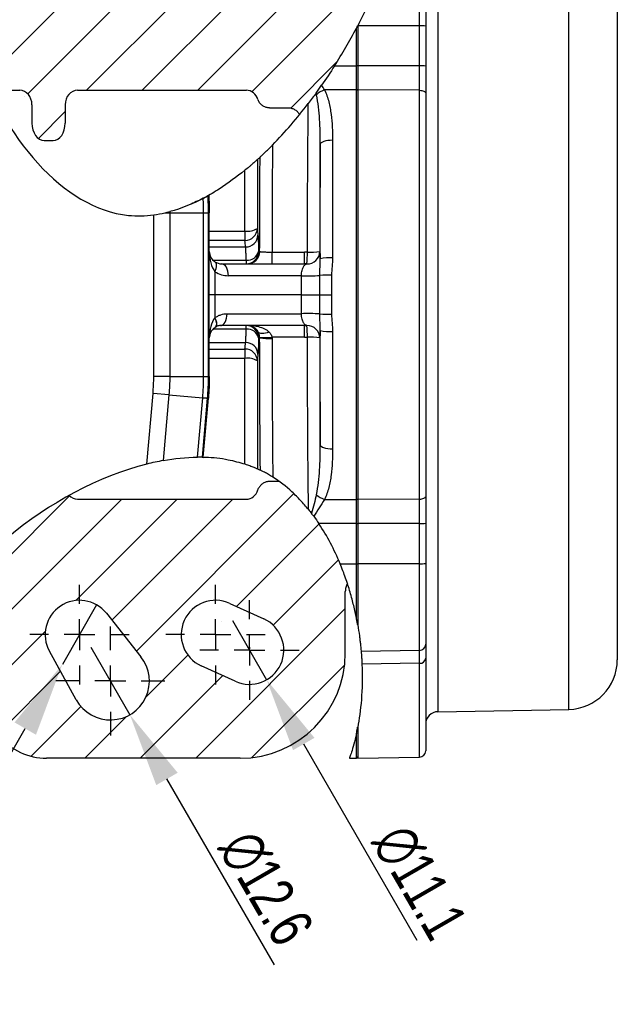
# Model space of a CAD drawing. Header units: millimetres. Extents: x 5 to 589, y 5 to 415.
# Tile 8 of 18: x 426 to 474, y 79 to 159. Entities that reach past the tile are written whole.
import ezdxf

# ---------------------------------------------------------------- set-up
doc = ezdxf.new("R2010")
doc.units = ezdxf.units.MM
doc.header["$PDSIZE"] = -1
doc.linetypes.add('CENTER', pattern=[10.16, 6.35, -1.27, 1.27, -1.27])
for name, color, linetype in [('ASSE', 2, 'CENTER'), ('CONTORNO', 179, 'Continuous'), ('QUOTE', 1, 'Continuous')]:
    doc.layers.add(name, color=color, linetype=linetype)
doc.styles.add('SLDTEXTSTYLE0', font='TXT', dxfattribs={"width": 0.75})
doc.dimstyles.new('SLDDIMSTYLE1', dxfattribs={"dimtxt": 3.5, "dimasz": 6, "dimexe": 0, "dimexo": 0.0625, "dimgap": 0.875, "dimtad": 1, "dimdec": 1, "dimlfac": 2, "dimrnd": 1e-09, "dimzin": 12, "dimdsep": 46, "dimtxsty": 'SLDTEXTSTYLE0', "dimblk1": 'NONE', "dimsah": 1, "dimcen": 0, "dimadec": 0, "dimazin": 3, "dimtfac": 1, "dimtdec": 3, "dimtmove": 0, "dimatfit": 3, "dimldrblk": 'NONE', "dimfxl": 1, "dimfrac": 2, "dimtolj": 1, "dimtzin": 12, "dimarcsym": 0})
doc.dimstyles.new('SLDDIMSTYLE2', dxfattribs={"dimtxt": 3.5, "dimasz": 6, "dimexe": 0, "dimexo": 0.0625, "dimgap": 0.875, "dimtad": 1, "dimdec": 1, "dimlfac": 2, "dimrnd": 1e-09, "dimzin": 12, "dimdsep": 46, "dimtxsty": 'SLDTEXTSTYLE0', "dimblk1": 'NONE', "dimsah": 1, "dimcen": 0, "dimadec": 0, "dimazin": 3, "dimtfac": 1, "dimtdec": 3, "dimtmove": 0, "dimatfit": 3, "dimldrblk": 'NONE', "dimfxl": 1, "dimfrac": 2, "dimtolj": 1, "dimtzin": 12, "dimarcsym": 0})

# ---------------------------------------------------------------- blocks, each defined once
blk = doc.blocks.new('_D_4')
at = {"layer": 'Defpoints', "color": 0}
for p in [(443.03, 109.971), (445.806, 105.163)]:
    blk.add_point(p, dxfattribs=at)
at = {"layer": 'QUOTE', "color": 0, "lineweight": -2}
for p, q in [((443.03, 109.971), (445.806, 105.163)), ((457.979, 84.079), (448.806, 99.967))]:
    blk.add_line(p, q, dxfattribs=at)
at = {"layer": 'QUOTE', "color": 0}
blk.add_solid([(449.672, 100.467), (447.94, 99.467), (445.806, 105.163)], dxfattribs=at)
at = {"layer": 'QUOTE', "color": 0, "insert": (457.393, 93.844), "char_height": 3.5, "attachment_point": 1, "rotation": 300, "style": 'SLDTEXTSTYLE0'}
blk.add_mtext('\\A1;∅11.1', dxfattribs=at)
blk = doc.blocks.new('_NONE')
blk = doc.blocks.new('_D_5')
at = {"layer": 'Defpoints', "color": 0}
for p in [(431.593, 107.796), (434.743, 102.338)]:
    blk.add_point(p, dxfattribs=at)
at = {"layer": 'QUOTE', "color": 0, "lineweight": -2}
for p, q in [((431.593, 107.796), (434.743, 102.338)), ((446.431, 82.095), (437.743, 97.142))]:
    blk.add_line(p, q, dxfattribs=at)
at = {"layer": 'QUOTE', "color": 0}
blk.add_solid([(438.609, 97.642), (436.877, 96.642), (434.743, 102.338)], dxfattribs=at)
at = {"layer": 'QUOTE', "color": 0, "insert": (444.97, 93.376), "char_height": 3.5, "attachment_point": 1, "rotation": 300, "style": 'SLDTEXTSTYLE0'}
blk.add_mtext('\\A1;∅12.6', dxfattribs=at)
blk = doc.blocks.new('_D_6')
at = {"layer": 'Defpoints', "color": 0}
for p in [(432.056, 111.221), (429.28, 106.413)]:
    blk.add_point(p, dxfattribs=at)
at = {"layer": 'QUOTE', "color": 0, "lineweight": -2}
for p, q in [((432.056, 111.221), (429.28, 106.413)), ((416.385, 84.079), (426.28, 101.217))]:
    blk.add_line(p, q, dxfattribs=at)
at = {"layer": 'QUOTE', "color": 0}
blk.add_solid([(425.414, 101.717), (427.146, 100.717), (429.28, 106.413)], dxfattribs=at)
at = {"layer": 'QUOTE', "color": 0, "insert": (413.034, 87.024), "char_height": 3.5, "attachment_point": 1, "rotation": 60, "style": 'SLDTEXTSTYLE0'}
blk.add_mtext('\\A1;∅11.1', dxfattribs=at)
blk = doc.blocks.new('SW_CENTERMARKSYMBOL_8')
at = {"layer": 'CONTORNO', "color": 0}
for p, q in [((0, 2.5), (0, 4.026)), ((0, 0), (0, 1.25)), ((-2.5, 0), (-4.026, 0)), ((0, 0), (-1.25, 0)), ((0, 0), (0, -1.25)), ((0, 0), (1.25, 0)), ((2.5, 0), (4.026, 0)), ((0, -2.5), (0, -4.026))]:
    blk.add_line(p, q, dxfattribs=at)
blk = doc.blocks.new('SW_CENTERMARKSYMBOL_9')
at = {"layer": 'CONTORNO', "color": 0}
for p, q in [((0, 2.5), (0, 4.026)), ((0, 0), (0, 1.25)), ((-2.5, 0), (-4.026, 0)), ((0, 0), (-1.25, 0)), ((0, 0), (0, -1.25)), ((0, 0), (1.25, 0)), ((2.5, 0), (4.026, 0)), ((0, -2.5), (0, -4.026))]:
    blk.add_line(p, q, dxfattribs=at)
blk = doc.blocks.new('SW_CENTERMARKSYMBOL_10')
at = {"layer": 'CONTORNO', "color": 0}
for p, q in [((0, 2.5), (0, 4.026)), ((0, 0), (0, 1.25)), ((-2.5, 0), (-4.026, 0)), ((0, 0), (-1.25, 0)), ((0, 0), (0, -1.25)), ((0, 0), (1.25, 0)), ((2.5, 0), (4.026, 0)), ((0, -2.5), (0, -4.026))]:
    blk.add_line(p, q, dxfattribs=at)
blk = doc.blocks.new('SW_CENTERMARKSYMBOL_11')
at = {"layer": 'CONTORNO', "color": 0}
for p, q in [((0, 2.5), (0, 4.401)), ((0, 0), (0, 1.25)), ((-2.5, 0), (-4.401, 0)), ((0, 0), (-1.25, 0)), ((0, 0), (0, -1.25)), ((0, 0), (1.25, 0)), ((2.5, 0), (4.401, 0)), ((0, -2.5), (0, -4.401))]:
    blk.add_line(p, q, dxfattribs=at)

msp = doc.modelspace()

# ---------------------------------------------------------------- hatches: boundary and pattern name
at = {"linetype": 'Continuous', "lineweight": 18}
h = msp.add_hatch(dxfattribs=at)
h.set_pattern_fill('ANSI31', style=0)
edge = h.paths.add_edge_path(flags=0)
edge.add_line((424.169, 172.031), (422.971, 170.603))
edge.add_arc((419.141, 173.817), 5, 281.08353, 320, ccw=False)
edge.add_spline(control_points=[(420.102, 168.91), (419.733, 163.52), (421.04, 157.666), (423.386, 152.859)], knot_values=[0.077593, 0.077593, 0.077593, 0.077593, 0.194924, 0.194924, 0.194924, 0.194924], weights=[1, 1, 1, 1], degree=3, periodic=0)
edge.add_line((423.386, 152.859), (425.831, 152.859))
edge.add_ellipse((425.821, 151.679), major_axis=(-0.033, -1.18), ratio=0.847231, start_angle=91.88268, end_angle=181.35163, ccw=False)
edge.add_line((426.822, 151.69), (426.822, 150.197))
edge.add_ellipse((427.822, 150.214), major_axis=(-0.025, -1.414), ratio=0.707053, start_angle=271.41418, end_angle=360.70709)
edge.add_line((427.809, 148.8), (428.526, 148.8))
edge.add_ellipse((428.514, 150.214), major_axis=(0.025, -1.414), ratio=0.707053, start_angle=359.29291, end_angle=448.58582)
edge.add_line((429.514, 150.197), (429.514, 151.69))
edge.add_ellipse((430.514, 151.679), major_axis=(0.033, -1.18), ratio=0.847231, start_angle=178.64837, end_angle=268.11732, ccw=False)
edge.add_line((430.505, 152.859), (444.168, 152.859))
edge.add_ellipse((444.168, 151.679), major_axis=(0, -1.18), ratio=0.847323, start_angle=111.45818, end_angle=180, ccw=False)
edge.add_spline(control_points=[(445.099, 152.111), (445.112, 152.071), (445.127, 152.033), (445.145, 151.996), (445.15, 151.986), (445.155, 151.976), (445.159, 151.967)], knot_values=[0.002408, 0.002408, 0.002408, 0.002408, 0.002655, 0.002655, 0.002655, 0.002718, 0.002718, 0.002718, 0.002718], weights=[1, 1, 1, 1, 1, 1, 1], degree=3, periodic=0)
edge.add_spline(control_points=[(445.159, 151.967), (445.17, 151.946), (445.182, 151.925), (445.195, 151.905), (445.254, 151.809), (445.33, 151.723), (445.418, 151.653), (445.506, 151.582), (445.607, 151.526), (445.714, 151.488), (445.821, 151.451), (445.935, 151.432), (446.048, 151.432)], knot_values=[0, 0, 0, 0, 0.000143, 0.000143, 0.000143, 0.000825, 0.000825, 0.000825, 0.001513, 0.001513, 0.001513, 0.0022, 0.0022, 0.0022, 0.0022], weights=[1, 1, 1, 1, 1, 1, 1, 1, 1, 1, 1, 1, 1], degree=3, periodic=0)
edge.add_line((446.048, 151.432), (447.573, 151.432))
edge.add_spline(control_points=[(447.573, 151.432), (447.685, 151.432), (447.798, 151.413), (447.903, 151.376), (448.008, 151.339), (448.108, 151.283), (448.195, 151.214), (448.283, 151.144), (448.359, 151.058), (448.418, 150.964), (448.435, 150.937), (448.451, 150.909), (448.465, 150.881)], knot_values=[0, 0, 0, 0, 0.000669, 0.000669, 0.000669, 0.001338, 0.001338, 0.001338, 0.002008, 0.002008, 0.002008, 0.002196, 0.002196, 0.002196, 0.002196], weights=[1, 1, 1, 1, 1, 1, 1, 1, 1, 1, 1, 1, 1], degree=3, periodic=0)
edge.add_spline(control_points=[(448.465, 150.881), (450.458, 153.336), (452.256, 156.175), (453.717, 159.153)], knot_values=[0.469148, 0.469148, 0.469148, 0.469148, 0.535573, 0.535573, 0.535573, 0.535573], weights=[1, 1, 1, 1], degree=3, periodic=0)
edge.add_spline(control_points=[(453.717, 159.153), (453.534, 159.156), (453.351, 159.16), (453.168, 159.164)], knot_values=[0.033536, 0.033536, 0.033536, 0.033536, 0.034634, 0.034634, 0.034634, 0.034634], weights=[1, 1, 1, 1], degree=3, periodic=0)
edge.add_line((453.168, 159.164), (453.168, 159.049))
edge.add_spline(control_points=[(453.168, 159.049), (453.168, 159.052), (453.168, 159.056), (453.168, 159.06), (453.166, 159.074), (453.163, 159.087), (453.158, 159.1), (453.154, 159.111), (453.148, 159.122), (453.141, 159.132), (453.133, 159.141), (453.124, 159.15), (453.114, 159.156), (453.106, 159.161), (453.098, 159.164), (453.089, 159.167), (453.085, 159.168), (453.081, 159.169), (453.077, 159.169)], knot_values=[0.001144, 0.001144, 0.001144, 0.001144, 0.001167, 0.001167, 0.001167, 0.00125, 0.00125, 0.00125, 0.001323, 0.001323, 0.001323, 0.001396, 0.001396, 0.001396, 0.001449, 0.001449, 0.001449, 0.001474, 0.001474, 0.001474, 0.001474], weights=[1, 1, 1, 1, 1, 1, 1, 1, 1, 1, 1, 1, 1, 1, 1, 1, 1, 1, 1], degree=3, periodic=0)
edge.add_spline(control_points=[(453.077, 159.169), (453.042, 159.173), (453.008, 159.179), (452.974, 159.187), (452.883, 159.209), (452.795, 159.246), (452.715, 159.294), (452.63, 159.346), (452.551, 159.413), (452.484, 159.487), (452.407, 159.573), (452.343, 159.672), (452.294, 159.776), (452.236, 159.896), (452.198, 160.027), (452.18, 160.16), (452.172, 160.219), (452.168, 160.279), (452.168, 160.339)], knot_values=[0.008903, 0.008903, 0.008903, 0.008903, 0.009111, 0.009111, 0.009111, 0.009669, 0.009669, 0.009669, 0.010268, 0.010268, 0.010268, 0.010957, 0.010957, 0.010957, 0.011756, 0.011756, 0.011756, 0.012113, 0.012113, 0.012113, 0.012113], weights=[1, 1, 1, 1, 1, 1, 1, 1, 1, 1, 1, 1, 1, 1, 1, 1, 1, 1, 1], degree=3, periodic=0)
edge.add_line((452.168, 160.339), (452.168, 165.317))
edge.add_arc((443.668, 165.317), 8.5, 0, 90)
edge.add_line((443.668, 173.817), (427.999, 173.817))
edge.add_arc((427.999, 168.817), 5, 90, 140)
edge = h.paths.add_edge_path(flags=0)
edge.add_line((445.567, 162.54), (442.817, 161.29))
edge.add_arc((441.668, 163.817), 2.776, 114.44395, 294.44395, ccw=False)
edge.add_line((440.519, 166.344), (443.269, 167.594))
edge.add_arc((444.418, 165.067), 2.776, -65.55605, 114.44395, ccw=False)
edge = h.paths.add_edge_path(flags=0)
edge.add_line((435.635, 165.607), (432.841, 162.09))
edge.add_arc((430.668, 163.817), 2.776, 151.08275, 321.53712, ccw=False)
edge.add_line((428.238, 165.159), (430.41, 169.091))
edge.add_arc((433.168, 167.567), 3.151, -38.46288, 151.08275, ccw=False)
h = msp.add_hatch(dxfattribs=at)
h.set_pattern_fill('ANSI31', style=0)
edge = h.paths.add_edge_path(flags=0)
edge.add_arc((419.141, 98.817), 5, 40, 90, ccw=False)
edge.add_line((422.971, 102.031), (424.169, 100.603))
edge.add_arc((427.999, 103.817), 5, 220, 270)
edge.add_line((427.999, 98.817), (443.668, 98.817))
edge.add_arc((443.668, 107.317), 8.5, 270, 360)
edge.add_line((452.168, 107.317), (452.168, 112.295))
edge.add_spline(control_points=[(452.168, 112.295), (452.168, 112.385), (452.177, 112.475), (452.195, 112.562), (452.221, 112.689), (452.266, 112.814), (452.329, 112.927), (452.333, 112.935), (452.337, 112.942), (452.342, 112.95)], knot_values=[0.010937, 0.010937, 0.010937, 0.010937, 0.011482, 0.011482, 0.011482, 0.01227, 0.01227, 0.01227, 0.012322, 0.012322, 0.012322, 0.012322], weights=[1, 1, 1, 1, 1, 1, 1, 1, 1, 1], degree=3, periodic=0)
edge.add_spline(control_points=[(452.342, 112.95), (451.227, 116.364), (449.358, 119.371), (446.829, 121.202)], knot_values=[0.453914, 0.453914, 0.453914, 0.453914, 0.547667, 0.547667, 0.547667, 0.547667], weights=[1, 1, 1, 1], degree=3, periodic=0)
edge.add_line((446.829, 121.202), (446.048, 121.202))
edge.add_spline(control_points=[(446.048, 121.202), (445.935, 121.202), (445.821, 121.183), (445.714, 121.145), (445.607, 121.108), (445.506, 121.052), (445.418, 120.981), (445.33, 120.911), (445.254, 120.824), (445.195, 120.729), (445.182, 120.709), (445.17, 120.688), (445.159, 120.667)], knot_values=[0, 0, 0, 0, 0.000678, 0.000678, 0.000678, 0.001356, 0.001356, 0.001356, 0.002029, 0.002029, 0.002029, 0.00217, 0.00217, 0.00217, 0.00217], weights=[1, 1, 1, 1, 1, 1, 1, 1, 1, 1, 1, 1, 1], degree=3, periodic=0)
edge.add_spline(control_points=[(445.159, 120.667), (445.155, 120.657), (445.15, 120.648), (445.145, 120.638), (445.127, 120.601), (445.112, 120.563), (445.099, 120.523)], knot_values=[0.004691, 0.004691, 0.004691, 0.004691, 0.004754, 0.004754, 0.004754, 0.005, 0.005, 0.005, 0.005], weights=[1, 1, 1, 1, 1, 1, 1], degree=3, periodic=0)
edge.add_ellipse((444.168, 120.955), major_axis=(0, -1.18), ratio=0.847323, start_angle=0, end_angle=68.54182, ccw=False)
edge.add_line((444.168, 119.775), (430.505, 119.775))
edge.add_ellipse((430.514, 120.955), major_axis=(-0.033, -1.18), ratio=0.847231, start_angle=-41.00781, end_angle=1.35163, ccw=False)
edge.add_spline(control_points=[(429.834, 120.083), (422.98, 116.299), (417.202, 109.668), (417.43, 103.817)], knot_values=[0.710842, 0.710842, 0.710842, 0.710842, 0.899807, 0.899807, 0.899807, 0.899807], weights=[1, 1, 1, 1], degree=3, periodic=0)
edge.add_line((417.43, 103.817), (419.141, 103.817))
edge = h.paths.add_edge_path(flags=0)
edge.add_arc((430.668, 108.817), 2.776, 38.46288, 208.91725, ccw=False)
edge.add_line((432.841, 110.544), (435.635, 107.027))
edge.add_arc((433.168, 105.067), 3.151, -151.08275, 38.46288, ccw=False)
edge.add_line((430.41, 103.543), (428.238, 107.475))
edge = h.paths.add_edge_path(flags=0)
edge.add_arc((441.668, 108.817), 2.776, 65.55605, 245.55605, ccw=False)
edge.add_line((442.817, 111.344), (445.567, 110.094))
edge.add_arc((444.418, 107.567), 2.776, -114.44395, 65.55605, ccw=False)
edge.add_line((443.269, 105.04), (440.519, 106.29))

# ---------------------------------------------------------------- linework, layer by layer
at = {"color": 7}
for p, q in [((459.65, 170.05), (459.65, 102.584)), ((470.238, 102.769), (470.238, 169.865)), ((474.168, 165.866), (474.168, 106.768)), ((458.177, 158.078), (458.177, 165.101)), ((458.668, 164.601), (458.668, 158.051)), ((453.068, 154.839), (453.068, 157.881)), ((453.168, 158.07), (453.168, 154.839)), ((458.177, 158.078), (453.174, 158.082)), ((458.177, 154.834), (458.177, 158.078)), ((458.668, 158.051), (458.668, 154.808)), ((451.302, 154.839), (453.068, 154.839)), ((453.068, 152.891), (453.068, 154.839)), ((458.177, 154.834), (453.168, 154.839)), ((453.168, 154.839), (453.168, 152.891)), ((458.177, 152.852), (458.177, 154.834)), ((458.668, 154.808), (458.668, 152.631)), ((423.386, 152.859), (425.831, 152.859)), ((430.505, 152.859), (444.168, 152.859)), ((453.068, 152.891), (450.485, 152.891)), ((453.068, 119.743), (453.068, 152.891)), ((453.168, 152.891), (453.168, 119.743)), ((458.177, 152.852), (453.168, 152.891)), ((458.177, 119.782), (458.177, 152.852)), ((458.668, 152.631), (458.668, 120.003)), ((426.822, 151.69), (426.822, 150.197)), ((429.514, 151.69), (429.514, 150.197)), ((446.048, 151.432), (447.573, 151.432)), ((427.809, 148.8), (428.526, 148.8)), ((450.142, 139.221), (450.142, 148.485)), ((451.142, 148.809), (451.142, 139.298)), ((445.053, 147.247), (445.053, 141.671)), ((444.053, 141.47), (444.053, 146.384)), ((436.673, 129.694), (436.673, 142.776)), ((437.574, 142.94), (437.967, 142.94)), ((437.967, 142.94), (437.967, 129.694)), ((437.967, 142.94), (440.706, 142.94)), ((440.706, 142.94), (440.706, 142.94)), ((440.706, 129.694), (440.706, 142.94)), ((440.706, 142.94), (441.076, 142.94)), ((441.168, 142.944), (441.076, 142.94)), ((441.076, 142.94), (441.076, 142.94)), ((441.076, 142.94), (441.076, 129.694)), ((441.168, 142.944), (441.168, 142.944)), ((441.168, 129.69), (441.168, 142.944)), ((441.168, 141.47), (444.053, 141.47)), ((444.053, 141.47), (444.053, 140.711)), ((444.053, 140.711), (441.168, 140.711)), ((441.168, 140.181), (444.101, 140.181)), ((446.24, 138.817), (446.24, 139.765)), ((446.24, 139.765), (448.865, 139.765)), ((448.865, 138.817), (448.865, 139.765)), ((441.454, 139.117), (444.155, 139.117)), ((442.168, 138.817), (448.865, 138.817)), ((444.155, 139.117), (444.155, 138.817)), ((441.622, 138.177), (441.622, 136.317)), ((448.612, 137.852), (442.714, 137.852)), ((441.622, 136.317), (441.168, 136.317)), ((441.622, 136.317), (441.622, 134.457)), ((448.613, 136.317), (441.622, 136.317)), ((442.609, 134.782), (448.612, 134.782)), ((444.155, 133.517), (441.454, 133.517)), ((448.865, 133.817), (442.062, 133.817)), ((444.155, 133.517), (444.155, 133.817)), ((448.865, 132.869), (448.865, 133.817)), ((450.142, 124.149), (450.142, 133.413)), ((451.142, 133.336), (451.142, 123.825)), ((441.168, 132.453), (444.101, 132.453)), ((448.865, 132.869), (446.237, 132.869)), ((441.168, 131.923), (444.053, 131.923)), ((444.053, 131.923), (444.053, 131.164)), ((444.053, 131.164), (441.168, 131.164)), ((444.053, 122.623), (444.053, 131.164)), ((445.053, 130.963), (445.053, 122.237)), ((437.967, 129.694), (436.673, 129.694)), ((437.967, 129.694), (440.706, 129.694)), ((440.706, 129.694), (440.706, 129.694)), ((440.706, 129.694), (441.076, 129.694)), ((441.076, 129.694), (441.076, 129.694)), ((441.076, 129.694), (441.168, 129.69)), ((441.168, 129.69), (441.168, 129.69)), ((436.113, 122.611), (436.614, 128.335)), ((437.903, 128.222), (436.614, 128.335)), ((437.903, 128.222), (437.437, 122.897)), ((437.903, 128.222), (440.631, 127.983)), ((440.21, 123.171), (440.631, 127.983)), ((441, 127.951), (440.582, 123.17)), ((440.631, 127.983), (440.631, 127.984)), ((440.631, 127.983), (441, 127.951)), ((440.674, 123.168), (441.092, 127.947)), ((441, 127.952), (441, 127.951)), ((441.092, 127.948), (441, 127.952)), ((441.092, 127.947), (441.092, 127.948)), ((440.582, 123.17), (440.674, 123.168)), ((446.829, 121.202), (446.048, 121.202)), ((430.505, 119.775), (444.168, 119.775)), ((450.485, 119.743), (453.068, 119.743)), ((453.068, 117.795), (453.068, 119.743)), ((458.177, 119.782), (453.168, 119.743)), ((453.168, 119.743), (453.168, 117.795)), ((458.177, 117.8), (458.177, 119.782)), ((458.668, 120.003), (458.668, 117.826)), ((453.068, 117.795), (450.033, 117.795)), ((453.068, 114.552), (453.068, 117.795)), ((458.177, 117.8), (453.168, 117.795)), ((453.168, 117.795), (453.168, 114.552)), ((458.177, 114.556), (458.177, 117.8)), ((458.668, 117.826), (458.668, 114.582)), ((451.75, 114.552), (453.068, 114.552)), ((453.068, 110.155), (453.068, 114.552)), ((458.177, 114.556), (453.168, 114.552)), ((453.168, 114.552), (453.168, 109.618)), ((458.177, 107.533), (458.177, 114.556)), ((458.668, 114.582), (458.668, 108.033)), ((452.168, 107.317), (452.168, 112.295)), ((442.817, 111.344), (445.567, 110.094)), ((432.841, 110.544), (435.635, 107.027)), ((458.668, 108.033), (458.668, 106.899)), ((430.41, 103.543), (428.238, 107.475)), ((458.177, 107.533), (453.449, 107.45)), ((458.177, 106.5), (458.177, 107.533)), ((458.668, 106.899), (458.668, 99.404)), ((443.269, 105.04), (440.519, 106.29)), ((458.177, 106.5), (453.515, 106.436)), ((458.177, 98.904), (458.177, 106.5)), ((459.65, 102.584), (470.238, 102.769)), ((453.168, 101.321), (453.168, 98.817)), ((453.068, 98.817), (453.068, 100.831)), ((443.668, 98.817), (427.999, 98.817)), ((452.505, 98.817), (453.068, 98.817)), ((453.168, 98.817), (458.177, 98.904))]:
    msp.add_line(p, q, dxfattribs=at)
at = {"color": 7, "flags": 128}
for points in [[(453.168, 152.847), (453.166, 152.855), (453.16, 152.863), (453.151, 152.871), (453.139, 152.878), (453.124, 152.883), (453.106, 152.887), (453.087, 152.89), (453.068, 152.891)], [(458.177, 152.852), (458.273, 152.847), (458.365, 152.834), (458.45, 152.814), (458.525, 152.786), (458.585, 152.753), (458.631, 152.715), (458.659, 152.674), (458.668, 152.631)], [(451.142, 148.809), (450.95, 148.803), (450.765, 148.785), (450.595, 148.755), (450.444, 148.715), (450.32, 148.666), (450.226, 148.609), (450.166, 148.548), (450.142, 148.485)], [(440.706, 142.94), (440.781, 142.94), (440.851, 142.94), (440.913, 142.94), (440.968, 142.94), (441.012, 142.94), (441.046, 142.94), (441.067, 142.94), (441.076, 142.94)], [(445.155, 139.814), (445.207, 139.814), (445.232, 139.814)], [(441.622, 138.177), (441.675, 138.311), (441.714, 138.441), (441.738, 138.564), (441.746, 138.677), (441.738, 138.777), (441.714, 138.862), (441.675, 138.93), (441.622, 138.979)], [(442.714, 137.852), (442.701, 138.042), (442.667, 138.224), (442.616, 138.391), (442.548, 138.536), (442.466, 138.656), (442.373, 138.744), (442.272, 138.799), (442.168, 138.817)], [(442.062, 133.817), (442.167, 133.835), (442.267, 133.89), (442.36, 133.978), (442.442, 134.098), (442.51, 134.243), (442.562, 134.41), (442.595, 134.592), (442.609, 134.782)], [(441.614, 134.447), (441.667, 134.314), (441.706, 134.185), (441.729, 134.063), (441.737, 133.951), (441.729, 133.852), (441.706, 133.767), (441.667, 133.699), (441.614, 133.649)], [(441.622, 134.457), (441.676, 134.323), (441.715, 134.192), (441.739, 134.069), (441.747, 133.956), (441.739, 133.856), (441.715, 133.771), (441.676, 133.703), (441.622, 133.655)], [(446.002, 133.296), (445.853, 133.242), (445.708, 133.202), (445.572, 133.177), (445.447, 133.169), (445.337, 133.177), (445.245, 133.202), (445.173, 133.242), (445.124, 133.296)], [(445.232, 132.82), (445.213, 132.82), (445.155, 132.82)], [(440.706, 129.694), (440.781, 129.694), (440.851, 129.694), (440.913, 129.694), (440.968, 129.694), (441.012, 129.694), (441.046, 129.694), (441.067, 129.694), (441.076, 129.694)], [(440.631, 127.984), (440.706, 127.977), (440.775, 127.971), (440.838, 127.966), (440.892, 127.961), (440.936, 127.957), (440.97, 127.954), (440.991, 127.952), (441, 127.952)], [(451.142, 123.825), (450.95, 123.831), (450.765, 123.849), (450.595, 123.879), (450.444, 123.919), (450.32, 123.968), (450.226, 124.024), (450.166, 124.085), (450.142, 124.149)], [(453.168, 119.787), (453.166, 119.779), (453.16, 119.77), (453.151, 119.763), (453.139, 119.756), (453.124, 119.751), (453.106, 119.747), (453.087, 119.744), (453.068, 119.743)], [(458.177, 119.782), (458.273, 119.787), (458.365, 119.8), (458.45, 119.82), (458.525, 119.848), (458.585, 119.881), (458.631, 119.919), (458.659, 119.96), (458.668, 120.003)]]:
    msp.add_lwpolyline(points, dxfattribs=at)
at = {"color": 7}
for centre, radius, start, end in [((458.298, 155.725), 2.355, 80.95688, 92.94602), ((453.093, 154.357), 0.482, 81.04481, 92.9634), ((458.298, 152.482), 2.355, 80.95688, 92.94602), ((451.315, 150.783), 2.265, 111.49011, 130.91209), ((432.837, 159.074), 16.889, 299.01871, 299.36333), ((444.063, 141.701), 0.991, 269.45881, 358.25413), ((444.284, 142.91), 1.458, 260.88233, 301.82646), ((444.111, 141.171), 0.991, 269.46465, 358.29922), ((442.168, 139.817), 1, 180, 236.89165), ((444.155, 139.817), 1, 270.00965, 359.83416), ((444.268, 140.021), 0.911, 262.92878, 346.8377), ((444.232, 139.817), 1, 270.00967, 359.84991), ((444.249, 139.814), 0.997, 270.16951, 359.76566), ((444.24, 139.817), 1, 270.84391, 359.85177), ((449.103, 139.815), 1.001, 268.01145, 359.71714), ((309.109, 144.594), 140.079, 357.63565, 358.02267), ((449.352, 144.869), 5.115, 267.23292, 278.4628), ((442.168, 139.817), 1, 236.89165, 270), ((450.902, 135.901), 3.406, 85.96433, 102.89249), ((442.714, 139.852), 2, 236.89165, 270), ((449.139, 153.163), 15.32, 268.02916, 273.61292), ((450.908, 127.03), 10.873, 89.24617, 94.23554), ((449.139, 119.471), 15.32, 86.38708, 91.97084), ((450.908, 145.604), 10.873, 265.76446, 270.75383), ((442.168, 132.817), 1, 123.66709, 180), ((444.155, 132.817), 1, 0.16584, 89.99035), ((444.268, 132.612), 0.911, 13.1623, 97.07122), ((444.232, 132.817), 1, 0.15009, 89.99033), ((444.247, 132.817), 1, 28.60756, 89.99611), ((449.103, 132.819), 1.001, 0.28286, 91.98855), ((309.109, 128.04), 140.079, 1.97733, 2.36435), ((450.902, 136.733), 3.406, 257.10751, 274.03567), ((444.111, 131.462), 0.991, 1.70078, 90.53535), ((445.738, 137.948), 5.104, 264.38422, 275.60975), ((445.992, 137.879), 5.115, 261.5459, 272.7762), ((449.352, 127.765), 5.115, 81.5372, 92.76708), ((444.063, 130.933), 0.991, 1.74587, 90.54119), ((444.284, 129.724), 1.458, 58.17354, 99.11767), ((451.315, 121.851), 2.265, 229.08791, 248.50989), ((453.093, 118.277), 0.482, 267.0366, 278.95519), ((458.298, 120.152), 2.355, 267.05398, 279.04312), ((453.093, 115.033), 0.482, 267.0366, 278.95519), ((458.298, 116.909), 2.355, 267.05398, 279.04312), ((430.668, 108.817), 2.776, 38.46288, 208.91725), ((441.668, 108.817), 2.776, 65.55605, 245.55605), ((444.418, 107.567), 2.776, 245.55605, 65.55605), ((458.168, 108.033), 0.5, 270.99625, 359.99642), ((433.168, 105.067), 3.151, 208.91725, 38.46288), ((443.668, 107.317), 8.5, 270, 0), ((458.215, 106.955), 0.456, 265.12424, 352.95981), ((470.168, 106.768), 4, 271, 0), ((459.668, 101.584), 1, 91, 180), ((427.999, 103.817), 5, 220, 270), ((453.068, 98.917), 0.1, 270, 0), ((458.168, 99.404), 0.5, 271, 0)]:
    msp.add_arc(centre, radius, start, end, dxfattribs=at)
for centre, major_axis, ratio, start_param, end_param in [((425.821, 151.679), (-0.033, -1.18), 0.847231, 1.603655, 3.165183), ((430.514, 151.679), (0.033, -1.18), 0.847231, 3.118002, 4.67953), ((444.168, 151.679), (0, -1.18), 0.847323, 1.945312, 3.141593), ((427.822, 150.214), (-0.025, -1.414), 0.707053, 4.737071, 6.295526), ((428.514, 150.214), (0.025, -1.414), 0.707053, 6.270844, 7.8293), ((442.168, 139.817), (0, 1.958), 0.510638, 1.570796, 2.563743), ((448.704, 137.765), (3.662, 0.125), 0.545062, 1.442745, 1.508368), ((448.704, 137.817), (3.117, 0.057), 0.320313, 1.447725, 1.513348), ((442.168, 132.817), (0, 1.958), 0.510638, 0.587602, 1.570796), ((448.704, 134.817), (3.117, -0.057), 0.320313, 4.769837, 4.835461), ((448.704, 134.869), (3.662, -0.125), 0.545062, 4.774817, 4.84044), ((444.168, 120.955), (0, -1.18), 0.847323, 0, 1.196281), ((430.514, 120.955), (-0.033, -1.18), 0.847231, 5.567464, 6.306776)]:
    msp.add_ellipse(centre, major_axis=major_axis, ratio=ratio, start_param=start_param, end_param=end_param, dxfattribs=at)
for points, knots in [([(456.123, 165.137), (456.12, 165.129), (456.103, 165.073), (456.054, 164.921), (456.034, 164.859), (455.986, 164.711), (455.958, 164.625), (455.863, 164.339), (455.785, 164.108), (455.643, 163.703), (455.591, 163.558), (455.479, 163.253), (455.42, 163.094), (455.231, 162.594), (455.089, 162.234), (454.773, 161.464), (454.602, 161.064), (454.327, 160.446), (454.232, 160.237), (454.035, 159.812), (453.933, 159.597), (453.62, 158.95), (453.402, 158.517), (453.174, 158.082)], [0, 0, 0, 0, 0.125, 0.125, 0.1875, 0.1875, 0.25, 0.25, 0.375, 0.375, 0.4375, 0.4375, 0.5, 0.5, 0.625, 0.625, 0.75, 0.75, 0.8125, 0.8125, 0.875, 0.875, 1, 1, 1, 1]), ([(453.068, 157.881), (453.088, 157.919), (453.108, 157.956), (453.136, 158.009), (453.145, 158.027), (453.161, 158.057), (453.168, 158.07), (453.168, 158.07)], [0, 0, 0, 0, 0.5, 0.5, 0.75, 0.75, 1, 1, 1, 1]), ([(422.03, 156.072), (424.584, 148.995), (429.927, 142.542), (435.987, 142.684), (436.673, 142.776)], [0.1698312, 0.1698312, 0.1698312, 0.1698312, 0.3299563, 0.3502328, 0.3502328, 0.3502328, 0.3502328]), ([(449.8, 152.623), (449.837, 152.674), (449.874, 152.725), (449.95, 152.831), (449.989, 152.886), (450.106, 153.05), (450.182, 153.159), (450.255, 153.264)], [0, 0, 0, 0, 0.25, 0.25, 0.5, 0.5, 1, 1, 1, 1]), ([(449.8, 152.623), (449.703, 152.489), (449.6, 152.348), (449.388, 152.064), (449.281, 151.921), (449.171, 151.778)], [0, 0, 0, 0, 0.5, 0.5, 1, 1, 1, 1]), ([(450.142, 148.485), (450.145, 149.161), (450.134, 149.835), (450.072, 150.842), (450.044, 151.176), (449.962, 151.84), (449.91, 152.17), (449.832, 152.495)], [0, 0, 0, 0, 0.5, 0.5, 0.75, 0.75, 1, 1, 1, 1]), ([(450.485, 152.891), (450.637, 152.579), (450.744, 152.255), (450.913, 151.591), (450.975, 151.251), (451.112, 150.219), (451.142, 149.519), (451.142, 148.809)], [0, 0, 0, 0, 0.25, 0.25, 0.5, 0.5, 1, 1, 1, 1]), ([(446.048, 151.432), (445.956, 151.432), (445.867, 151.444), (445.692, 151.492), (445.607, 151.529), (445.452, 151.622), (445.379, 151.68), (445.255, 151.811), (445.202, 151.886), (445.159, 151.967)], [0, 0, 0, 0, 0.25, 0.25, 0.5, 0.5, 0.75, 0.75, 1, 1, 1, 1]), ([(447.573, 151.432), (447.666, 151.432), (447.757, 151.419), (447.934, 151.369), (448.019, 151.331), (448.175, 151.235), (448.247, 151.175), (448.37, 151.04), (448.424, 150.963), (448.465, 150.881)], [0, 0, 0, 0, 0.25, 0.25, 0.5, 0.5, 0.75, 0.75, 1, 1, 1, 1]), ([(445.273, 147.45), (445.275, 147.451), (445.286, 147.462), (445.325, 147.498), (445.353, 147.524), (445.42, 147.587), (445.46, 147.624), (445.546, 147.706), (445.593, 147.75), (445.74, 147.892), (445.845, 147.994), (446.062, 148.208), (446.171, 148.317), (446.28, 148.428)], [0, 0, 0, 0, 0.125, 0.125, 0.25, 0.25, 0.375, 0.375, 0.5, 0.5, 0.75, 0.75, 1, 1, 1, 1]), ([(445.053, 147.247), (445.051, 147.246), (445.043, 147.238), (445.01, 147.209), (444.986, 147.187), (444.924, 147.131), (444.886, 147.097), (444.8, 147.02), (444.751, 146.978), (444.651, 146.89), (444.598, 146.844), (444.49, 146.751), (444.436, 146.704), (444.272, 146.565), (444.161, 146.473), (444.053, 146.384)], [0, 0, 0, 0, 0.125, 0.125, 0.25, 0.25, 0.375, 0.375, 0.5, 0.5, 0.625, 0.625, 0.75, 0.75, 1, 1, 1, 1]), ([(444.053, 146.384), (443.372, 145.86), (442.343, 145.066), (440.852, 144.183), (440.069, 143.823), (439.695, 143.651)], [0, 0, 0, 0, 0.504777, 0.763434, 1, 1, 1, 1]), ([(440.671, 144.112), (440.719, 144.137), (440.764, 144.161), (440.849, 144.207), (440.887, 144.227), (440.984, 144.28), (441.026, 144.303), (441.029, 144.305)], [0, 0, 0, 0, 0.25, 0.25, 0.5, 0.5, 1, 1, 1, 1]), ([(445.101, 141.142), (445.112, 141.026), (445.121, 140.856), (445.135, 140.521), (445.139, 140.396), (445.148, 140.122), (445.151, 139.974), (445.155, 139.814)], [0, 0, 0, 0, 0.5, 0.5, 0.75, 0.75, 1, 1, 1, 1]), ([(444.155, 139.117), (444.152, 139.245), (444.148, 139.364), (444.14, 139.583), (444.135, 139.684), (444.122, 139.952), (444.112, 140.088), (444.101, 140.181)], [0, 0, 0, 0, 0.25, 0.25, 0.5, 0.5, 1, 1, 1, 1]), ([(445.246, 139.81), (445.252, 139.807), (445.264, 139.804), (445.299, 139.798), (445.322, 139.795), (445.377, 139.789), (445.41, 139.786), (445.484, 139.782), (445.526, 139.779), (445.661, 139.773), (445.767, 139.77), (445.994, 139.766), (446.116, 139.764), (446.24, 139.765)], [0, 0, 0, 0, 0.125, 0.125, 0.25, 0.25, 0.375, 0.375, 0.5, 0.5, 0.75, 0.75, 1, 1, 1, 1]), ([(450.104, 139.81), (450.108, 139.802), (450.111, 139.784), (450.118, 139.728), (450.122, 139.689), (450.128, 139.59), (450.131, 139.531), (450.137, 139.391), (450.14, 139.311), (450.142, 139.221)], [0, 0, 0, 0, 0.25, 0.25, 0.5, 0.5, 0.75, 0.75, 1, 1, 1, 1]), ([(448.612, 137.852), (448.614, 137.933), (448.62, 138.01), (448.64, 138.157), (448.654, 138.225), (448.686, 138.347), (448.704, 138.402), (448.743, 138.5), (448.764, 138.542), (448.829, 138.655), (448.876, 138.71), (448.971, 138.786), (449.02, 138.808), (449.069, 138.815)], [0, 0, 0, 0, 0.125, 0.125, 0.25, 0.25, 0.375, 0.375, 0.5, 0.5, 0.75, 0.75, 1, 1, 1, 1]), ([(450.104, 137.873), (450.104, 138.11), (450.111, 138.338), (450.131, 138.786), (450.144, 139.004), (450.142, 139.221)], [0, 0, 0, 0, 0.5, 0.5, 1, 1, 1, 1]), ([(451.142, 139.298), (451.142, 139.065), (451.122, 138.832), (451.075, 138.368), (451.051, 138.136), (451.051, 137.902)], [0, 0, 0, 0, 0.5, 0.5, 1, 1, 1, 1]), ([(448.613, 136.317), (448.676, 136.317), (448.743, 136.317), (448.884, 136.317), (448.958, 136.317), (449.181, 136.317), (449.335, 136.317), (449.548, 136.317), (449.617, 136.317), (449.745, 136.317), (449.804, 136.317), (449.912, 136.317), (449.959, 136.317), (450.04, 136.317), (450.074, 136.317), (450.1, 136.317)], [0, 0, 0, 0, 0.125, 0.125, 0.25, 0.25, 0.5, 0.5, 0.625, 0.625, 0.75, 0.75, 0.875, 0.875, 1, 1, 1, 1]), ([(450.1, 136.317), (450.135, 136.317), (450.183, 136.317), (450.308, 136.317), (450.382, 136.317), (450.548, 136.317), (450.641, 136.317), (450.835, 136.317), (450.939, 136.317), (451.04, 136.317)], [0, 0, 0, 0, 0.25, 0.25, 0.5, 0.5, 0.75, 0.75, 1, 1, 1, 1]), ([(441.622, 134.457), (441.698, 134.507), (441.776, 134.553), (441.936, 134.634), (442.018, 134.669), (442.267, 134.753), (442.436, 134.782), (442.609, 134.782)], [0, 0, 0, 0, 0.25, 0.25, 0.5, 0.5, 1, 1, 1, 1]), ([(449.069, 133.819), (449.02, 133.826), (448.971, 133.847), (448.876, 133.924), (448.829, 133.979), (448.764, 134.092), (448.743, 134.134), (448.704, 134.231), (448.686, 134.286), (448.654, 134.408), (448.64, 134.476), (448.62, 134.622), (448.614, 134.701), (448.612, 134.782)], [0, 0, 0, 0, 0.25, 0.25, 0.5, 0.5, 0.625, 0.625, 0.75, 0.75, 0.875, 0.875, 1, 1, 1, 1]), ([(450.142, 133.413), (450.144, 133.63), (450.131, 133.847), (450.112, 134.292), (450.104, 134.521), (450.104, 134.761)], [0, 0, 0, 0, 0.5, 0.5, 1, 1, 1, 1]), ([(451.051, 134.732), (451.051, 134.498), (451.075, 134.266), (451.122, 133.802), (451.142, 133.569), (451.142, 133.336)], [0, 0, 0, 0, 0.5, 0.5, 1, 1, 1, 1]), ([(442.062, 133.817), (441.97, 133.817), (441.886, 133.796), (441.739, 133.733), (441.678, 133.692), (441.622, 133.655)], [0, 0, 0, 0, 0.5, 0.5, 1, 1, 1, 1]), ([(444.101, 132.453), (444.112, 132.546), (444.122, 132.682), (444.135, 132.95), (444.14, 133.051), (444.148, 133.27), (444.152, 133.389), (444.155, 133.517)], [0, 0, 0, 0, 0.5, 0.5, 0.75, 0.75, 1, 1, 1, 1]), ([(445.124, 133.296), (445.096, 133.351), (445.065, 133.398), (445.002, 133.482), (444.969, 133.519), (444.868, 133.617), (444.798, 133.667), (444.656, 133.744), (444.583, 133.772), (444.438, 133.808), (444.365, 133.817), (444.291, 133.817)], [0, 0, 0, 0, 0.125, 0.125, 0.25, 0.25, 0.5, 0.5, 0.75, 0.75, 1, 1, 1, 1]), ([(446.002, 133.296), (445.944, 133.351), (445.881, 133.398), (445.75, 133.482), (445.683, 133.519), (445.476, 133.617), (445.331, 133.667), (445.039, 133.744), (444.891, 133.772), (444.592, 133.808), (444.443, 133.817), (444.291, 133.817)], [0, 0, 0, 0, 0.125, 0.125, 0.25, 0.25, 0.5, 0.5, 0.75, 0.75, 1, 1, 1, 1]), ([(445.239, 132.869), (445.237, 132.912), (445.232, 132.954), (445.219, 133.033), (445.21, 133.072), (445.179, 133.178), (445.153, 133.241), (445.124, 133.296)], [0, 0, 0, 0, 0.25, 0.25, 0.5, 0.5, 1, 1, 1, 1]), ([(446.002, 133.296), (446.061, 133.241), (446.113, 133.179), (446.177, 133.072), (446.195, 133.034), (446.223, 132.954), (446.233, 132.913), (446.237, 132.869)], [0, 0, 0, 0, 0.5, 0.5, 0.75, 0.75, 1, 1, 1, 1]), ([(450.142, 133.413), (450.14, 133.323), (450.137, 133.243), (450.131, 133.103), (450.128, 133.044), (450.122, 132.945), (450.118, 132.906), (450.111, 132.85), (450.108, 132.832), (450.104, 132.824)], [0, 0, 0, 0, 0.25, 0.25, 0.5, 0.5, 0.75, 0.75, 1, 1, 1, 1]), ([(445.155, 132.82), (445.151, 132.66), (445.148, 132.512), (445.139, 132.238), (445.135, 132.112), (445.121, 131.778), (445.112, 131.608), (445.101, 131.492)], [0, 0, 0, 0, 0.25, 0.25, 0.5, 0.5, 1, 1, 1, 1]), ([(449.832, 120.139), (449.91, 120.464), (449.963, 120.795), (450.044, 121.46), (450.072, 121.794), (450.134, 122.799), (450.145, 123.473), (450.142, 124.149)], [0, 0, 0, 0, 0.25, 0.25, 0.5, 0.5, 1, 1, 1, 1]), ([(451.142, 123.825), (451.142, 123.115), (451.112, 122.417), (450.976, 121.39), (450.915, 121.051), (450.787, 120.549), (450.739, 120.384), (450.625, 120.059), (450.561, 119.899), (450.485, 119.743)], [0, 0, 0, 0, 0.5, 0.5, 0.75, 0.75, 0.875, 0.875, 1, 1, 1, 1]), ([(440.582, 123.17), (440.578, 123.17), (440.54, 123.171), (440.406, 123.172), (440.314, 123.172), (440.21, 123.171)], [0, 0, 0, 0, 0.5, 0.5, 1, 1, 1, 1]), ([(440.708, 123.159), (440.762, 123.16), (441.426, 123.181), (442.57, 123.03), (443.602, 122.747), (444.053, 122.623)], [0, 0, 0, 0, 0.047401, 0.583443, 1, 1, 1, 1]), ([(444.053, 122.623), (444.117, 122.603), (444.18, 122.581), (444.308, 122.537), (444.372, 122.514), (444.495, 122.469), (444.554, 122.446), (444.667, 122.402), (444.719, 122.38), (444.813, 122.342), (444.855, 122.324), (444.926, 122.293), (444.956, 122.28), (445.027, 122.249), (445.05, 122.239), (445.053, 122.237)], [0, 0, 0, 0, 0.125, 0.125, 0.25, 0.25, 0.375, 0.375, 0.5, 0.5, 0.625, 0.625, 0.75, 0.75, 1, 1, 1, 1]), ([(446.303, 121.56), (446.185, 121.635), (446.069, 121.705), (445.898, 121.805), (445.841, 121.838), (445.732, 121.898), (445.681, 121.926), (445.583, 121.978), (445.538, 122.002), (445.458, 122.043), (445.423, 122.06), (445.364, 122.09), (445.341, 122.101), (445.309, 122.117), (445.3, 122.121), (445.298, 122.122)], [0, 0, 0, 0, 0.25, 0.25, 0.375, 0.375, 0.5, 0.5, 0.625, 0.625, 0.75, 0.75, 0.875, 0.875, 1, 1, 1, 1]), ([(446.048, 121.202), (445.956, 121.202), (445.867, 121.19), (445.692, 121.142), (445.607, 121.105), (445.452, 121.012), (445.379, 120.954), (445.255, 120.823), (445.202, 120.748), (445.159, 120.667)], [0, 0, 0, 0, 0.25, 0.25, 0.5, 0.5, 0.75, 0.75, 1, 1, 1, 1]), ([(449.191, 118.939), (448.987, 119.19), (448.775, 119.435), (448.329, 119.911), (448.096, 120.143), (447.372, 120.806), (446.857, 121.207), (446.303, 121.56)], [0, 0, 0, 0, 0.25, 0.25, 0.5, 0.5, 1, 1, 1, 1]), ([(450.485, 119.743), (450.353, 119.522), (450.211, 119.299), (449.918, 118.851), (449.767, 118.624), (449.611, 118.395)], [0, 0, 0, 0, 0.5, 0.5, 1, 1, 1, 1]), ([(453.068, 110.155), (453.005, 110.475), (452.932, 110.81), (452.763, 111.51), (452.667, 111.874), (452.447, 112.63), (452.325, 113.012), (452.057, 113.779), (451.911, 114.165), (451.75, 114.552)], [0, 0, 0, 0, 0.25, 0.25, 0.5, 0.5, 0.75, 0.75, 1, 1, 1, 1]), ([(452.342, 112.95), (452.284, 112.85), (452.241, 112.744), (452.183, 112.523), (452.168, 112.409), (452.168, 112.295)], [0, 0, 0, 0, 0.5, 0.5, 1, 1, 1, 1]), ([(453.168, 109.618), (453.168, 109.618), (453.167, 109.62), (453.166, 109.626), (453.166, 109.63), (453.164, 109.641), (453.162, 109.65), (453.157, 109.678), (453.154, 109.698), (453.143, 109.761), (453.134, 109.806), (453.108, 109.947), (453.089, 110.048), (453.068, 110.155)], [0, 0, 0, 0, 0.03125, 0.03125, 0.0625, 0.0625, 0.125, 0.125, 0.25, 0.25, 0.5, 0.5, 1, 1, 1, 1]), ([(453.168, 109.618), (453.227, 109.281), (453.272, 108.981), (453.326, 108.585), (453.342, 108.462), (453.37, 108.235), (453.382, 108.131), (453.412, 107.852), (453.426, 107.71), (453.444, 107.513), (453.449, 107.458), (453.449, 107.45)], [0, 0, 0, 0, 0.25, 0.25, 0.375, 0.375, 0.5, 0.5, 0.75, 0.75, 1, 1, 1, 1]), ([(453.449, 107.45), (453.45, 107.442), (453.458, 107.351), (453.474, 107.135), (453.478, 107.087), (453.485, 106.981), (453.489, 106.924), (453.5, 106.738), (453.508, 106.596), (453.515, 106.436)], [0, 0, 0, 0, 0.5, 0.5, 0.625, 0.625, 0.75, 0.75, 1, 1, 1, 1]), ([(453.515, 106.436), (453.562, 105.366), (453.534, 104.408), (453.399, 102.703), (453.289, 101.957), (453.168, 101.321)], [0, 0, 0, 0, 0.5, 0.5, 1, 1, 1, 1]), ([(453.068, 100.831), (453.082, 100.898), (453.098, 100.969), (453.121, 101.085), (453.13, 101.125), (453.143, 101.19), (453.147, 101.213), (453.154, 101.25), (453.157, 101.263), (453.161, 101.286), (453.163, 101.293), (453.165, 101.307), (453.166, 101.311), (453.167, 101.317), (453.167, 101.318), (453.168, 101.321), (453.168, 101.321), (453.168, 101.321)], [0, 0, 0, 0, 0.5, 0.5, 0.75, 0.75, 0.875, 0.875, 0.9375, 0.9375, 0.96875, 0.96875, 0.976562, 0.976562, 0.984375, 0.984375, 1, 1, 1, 1]), ([(453.068, 100.831), (452.995, 100.521), (452.848, 99.899), (452.657, 99.279), (452.526, 98.884), (452.512, 98.845), (452.505, 98.826)], [0, 0, 0, 0, 0.251096, 0.502182, 0.760753, 1, 1, 1, 1])]:
    msp.add_open_spline(points, degree=3, knots=knots, dxfattribs=at)
for points in [[(451.302, 154.839), (451.928, 155.826), (452.516, 156.84), (453.068, 157.881)], [(453.174, 158.082), (453.172, 158.078), (453.17, 158.074), (453.168, 158.07)], [(451.302, 154.839), (450.954, 154.291), (450.605, 153.766), (450.255, 153.264)], [(450.485, 152.891), (450.411, 153.015), (450.334, 153.139), (450.255, 153.264)], [(449.832, 152.495), (449.821, 152.538), (449.811, 152.58), (449.8, 152.623)], [(445.099, 152.111), (445.115, 152.061), (445.135, 152.013), (445.159, 151.967)], [(446.28, 148.428), (447.322, 149.489), (448.278, 150.61), (449.171, 151.778)], [(449.105, 139.76), (449.11, 143.766), (449.133, 147.772), (449.171, 151.778)], [(446.28, 148.428), (446.257, 145.541), (446.243, 142.653), (446.24, 139.765)], [(450.142, 148.485), (450.121, 145.593), (450.108, 142.702), (450.104, 139.81)], [(445.273, 147.45), (445.199, 147.38), (445.125, 147.313), (445.053, 147.247)], [(445.24, 139.814), (445.244, 142.359), (445.255, 144.904), (445.273, 147.45)], [(441.029, 144.305), (441.061, 143.851), (441.076, 143.396), (441.076, 142.94)], [(441.118, 144.355), (441.151, 143.886), (441.168, 143.415), (441.168, 142.944)], [(440.671, 144.112), (439.807, 143.661), (438.905, 143.289), (437.967, 143.037)], [(440.706, 142.94), (440.706, 143.331), (440.694, 143.722), (440.671, 144.112)], [(436.673, 142.776), (436.978, 142.817), (437.278, 142.872), (437.574, 142.94)], [(437.574, 142.94), (437.706, 142.97), (437.837, 143.003), (437.967, 143.037)], [(437.967, 143.037), (437.967, 143.005), (437.967, 142.972), (437.967, 142.94)], [(445.053, 141.671), (445.069, 141.495), (445.085, 141.318), (445.101, 141.142)], [(444.101, 140.181), (444.085, 140.357), (444.069, 140.534), (444.053, 140.711)], [(445.232, 139.814), (445.235, 139.814), (445.237, 139.814), (445.24, 139.814)], [(445.24, 139.814), (445.241, 139.813), (445.243, 139.811), (445.246, 139.81)], [(448.613, 136.317), (448.612, 136.829), (448.612, 137.34), (448.612, 137.852)], [(450.1, 136.317), (450.103, 136.836), (450.105, 137.355), (450.104, 137.873)], [(451.051, 137.902), (451.051, 137.374), (451.047, 136.846), (451.04, 136.317)], [(448.612, 134.782), (448.612, 135.294), (448.612, 135.805), (448.613, 136.317)], [(450.104, 134.761), (450.105, 135.279), (450.103, 135.798), (450.1, 136.317)], [(451.04, 136.317), (451.047, 135.788), (451.051, 135.26), (451.051, 134.732)], [(441.614, 134.447), (441.616, 134.45), (441.619, 134.454), (441.622, 134.457)], [(441.622, 133.655), (441.619, 133.653), (441.616, 133.651), (441.614, 133.649)], [(444.053, 131.923), (444.069, 132.1), (444.085, 132.277), (444.101, 132.453)], [(445.24, 132.82), (445.237, 132.82), (445.235, 132.82), (445.232, 132.82)], [(445.24, 132.82), (445.24, 132.836), (445.24, 132.853), (445.239, 132.869)], [(445.298, 122.122), (445.265, 125.688), (445.245, 129.254), (445.24, 132.82)], [(446.237, 132.869), (446.239, 132.836), (446.24, 132.803), (446.24, 132.77)], [(446.24, 132.77), (446.245, 129.033), (446.267, 125.296), (446.303, 121.56)], [(449.191, 118.939), (449.141, 123.584), (449.11, 128.229), (449.105, 132.874)], [(450.104, 132.824), (450.108, 129.932), (450.121, 127.041), (450.142, 124.149)], [(445.101, 131.492), (445.085, 131.316), (445.069, 131.139), (445.053, 130.963)], [(436.614, 128.335), (436.653, 128.787), (436.673, 129.24), (436.673, 129.694)], [(437.967, 129.694), (437.967, 129.203), (437.946, 128.712), (437.903, 128.222)], [(440.631, 127.984), (440.681, 128.552), (440.706, 129.123), (440.706, 129.694)], [(441.076, 129.694), (441.076, 129.112), (441.051, 128.531), (441, 127.952)], [(441.168, 129.69), (441.168, 129.108), (441.143, 128.527), (441.092, 127.948)], [(437.437, 122.897), (436.999, 122.818), (436.558, 122.722), (436.113, 122.611)], [(437.437, 122.897), (438.355, 123.062), (439.279, 123.16), (440.21, 123.171)], [(436.113, 122.611), (432.207, 121.633), (428.182, 119.453), (424.872, 116.685)], [(445.053, 122.237), (445.131, 122.202), (445.214, 122.163), (445.298, 122.122)], [(445.099, 120.523), (445.115, 120.572), (445.135, 120.621), (445.159, 120.667)], [(449.832, 120.139), (449.711, 119.64), (449.575, 119.137), (449.435, 118.63)], [(449.191, 118.939), (449.274, 118.836), (449.356, 118.733), (449.435, 118.63)], [(449.611, 118.395), (449.554, 118.474), (449.495, 118.552), (449.435, 118.63)], [(449.611, 118.395), (449.756, 118.2), (449.896, 118), (450.033, 117.795)], [(451.75, 114.552), (451.276, 115.696), (450.711, 116.782), (450.033, 117.795)]]:
    msp.add_open_spline(points, degree=3, dxfattribs=at)

# ---------------------------------------------------------------- block references
at = {"layer": 'ASSE'}
for name, p in [('SW_CENTERMARKSYMBOL_10', (430.668, 108.817)), ('SW_CENTERMARKSYMBOL_8', (441.668, 108.817)), ('SW_CENTERMARKSYMBOL_9', (444.418, 107.567)), ('SW_CENTERMARKSYMBOL_11', (433.168, 105.067))]:
    msp.add_blockref(name, p, dxfattribs=at)

# ---------------------------------------------------------------- dimensions: what is measured, and where the dimension line sits
at = {"layer": 'QUOTE'}
for p1, p2, dimstyle, picture, middle in [((432.056, 111.221), (429.28, 106.413), 'SLDDIMSTYLE2', '_D_6', (418.792, 88.247)), ((443.03, 109.971), (445.806, 105.163), 'SLDDIMSTYLE1', '_D_4', (455.573, 88.247))]:
    dim = msp.add_diameter_dim_2p(p1=p1, p2=p2, dimstyle=dimstyle, dxfattribs=at)
    dim.commit()
    dim.dimension.update_dxf_attribs({"geometry": picture, "text_midpoint": middle, "dimtype": 163})
dim = msp.add_diameter_dim_2p(p1=(431.593, 107.796), p2=(434.743, 102.338), dimstyle='SLDDIMSTYLE1', dxfattribs=at)
dim.commit()
dim.dimension.update_dxf_attribs({"geometry": '_D_5', "text_midpoint": (443.587, 87.02)})

doc.saveas('drawing.dxf')
